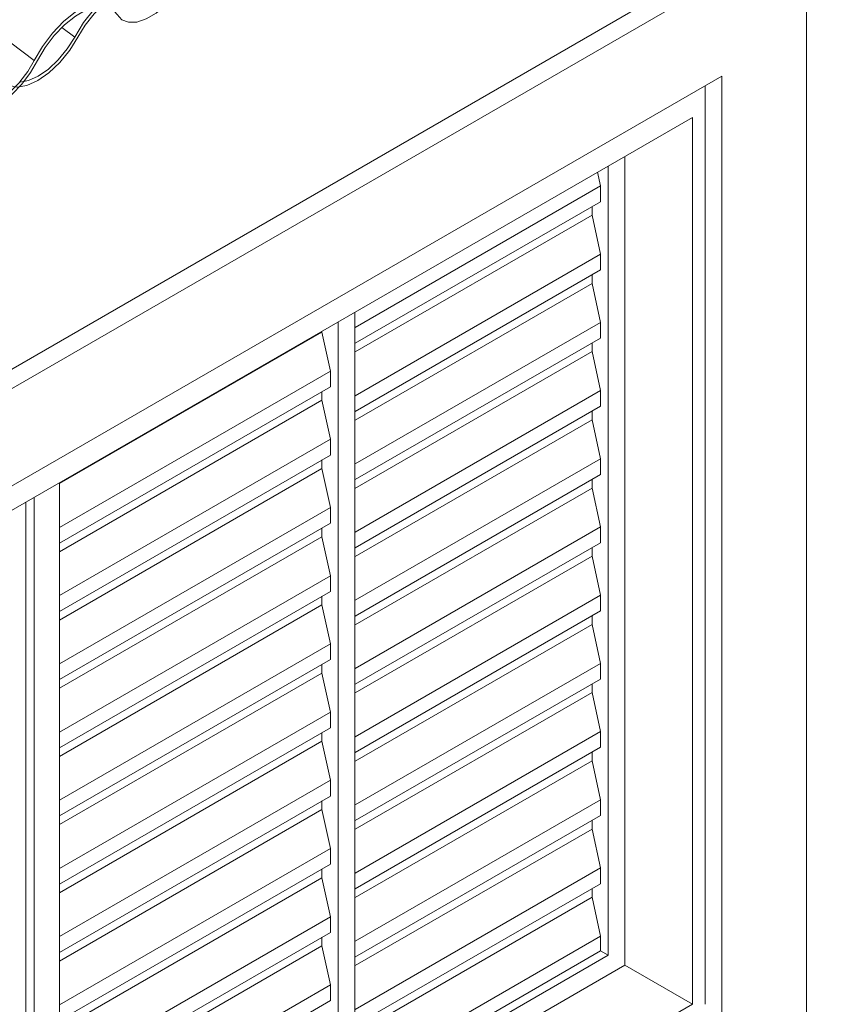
# Model space of a CAD drawing. Header units: metres. Extents: x -15.1 to 0.1, y 4 to 14.1.
# Tile 10 of 67: x -6.557 to -5.877, y 6.648 to 7.473. Entities that reach past the tile are written whole.
import ezdxf

# ---------------------------------------------------------------- set-up
doc = ezdxf.new("R2010")
doc.units = ezdxf.units.M
for name, color, linetype, lineweight in [('A-GLAZ', 7, 'Continuous', 5), ('A-GLAZ-CWMG', 7, 'Continuous', 5), ('A-WALL', 7, 'Continuous', 5), ('I-WALL', 7, 'Continuous', 5)]:
    doc.layers.add(name, color=color, linetype=linetype, lineweight=lineweight)
pattern_1 = [(35.687, (-7.777, 10.054), (0.23241475, 0.22210937), [0.0118, -0.2028, 0.0118, -1.347]), (35.687, (-7.777, 10.054), (0.23241475, 0.22210937), [-0.22641, -0.2028, 0.0118, -0.41741, -0.71536]), (35.687, (-7.777, 10.054), (0.23241475, 0.22210937), [-0.85843, 0.0118, -0.2028, 0.0118, -0.48895]), (35.687, (-7.777, 10.054), (0.23241475, 0.22210937), [-1.085, -0.13127, 0.0118, -0.34588]), (137.177, (-7.69, 10.144), (-0.1665248, 0.04396), [0.00654, -0.11229, 0.00654, -0.74603]), (137.177, (-7.69, 10.144), (-0.1665248, 0.04396), [-0.12536, -0.11229, 0.00654, -0.23112, -0.39609]), (137.177, (-7.69, 10.144), (-0.1665248, 0.04396), [-0.47531, 0.00654, -0.11229, 0.00654, -0.27073]), (137.177, (-7.69, 10.144), (-0.1665248, 0.04396), [-0.60067, -0.07268, 0.00654, -0.19151]), (247.064, (-7.661, 10.275), (-0.06588675, -0.266069), [0.0123, -0.21134, 0.0123, -1.404]), (247.064, (-7.661, 10.275), (-0.06588675, -0.266069), [-0.23595, -0.21134, 0.0123, -0.43499, -0.74548]), (247.064, (-7.661, 10.275), (-0.06588675, -0.266069), [-0.89458, 0.0123, -0.21134, 0.0123, -0.50954]), (247.064, (-7.661, 10.275), (-0.06588675, -0.266069), [-1.131, -0.1368, 0.0123, -0.36044])]

# ---------------------------------------------------------------- blocks, each defined once
blk = doc.blocks.new('JANELA DE CORRE_-V1-ISO_010')
at = {"layer": 'A-GLAZ'}
for p, q in [((-5.98312, 6.64754), (-5.98312, 7.41733)), ((-7.02963, 6.79271), (-5.99372, 7.3908)), ((-5.99372, 7.3908), (-5.99372, 6.64778)), ((-6.05029, 6.68044), (-6.05029, 7.35814)), ((-6.07329, 7.34486), (-6.0708, 7.33335)), ((-6.06443, 7.34997), (-6.06443, 6.68861)), ((-6.0708, 7.33335), (-6.27625, 7.21473)), ((-6.0708, 7.33335), (-6.0708, 7.32017)), ((-6.0708, 7.32017), (-6.27625, 7.20155)), ((-6.07787, 7.31609), (-6.07787, 7.30885)), ((-6.07787, 7.30885), (-6.27625, 7.19432)), ((-6.07787, 7.30885), (-6.0708, 7.27619)), ((-6.0708, 7.27619), (-6.27625, 7.15758)), ((-6.0708, 7.27619), (-6.0708, 7.26301)), ((-6.0708, 7.26301), (-6.27625, 7.1444)), ((-6.07787, 7.25893), (-6.07787, 7.2517)), ((-6.07787, 7.2517), (-6.27625, 7.13716)), ((-6.07787, 7.2517), (-6.0708, 7.21904)), ((-6.27657, 6.52531), (-6.27657, 7.2275)), ((-6.29071, 7.21933), (-6.29071, 6.53347)), ((-6.0708, 7.21904), (-6.27625, 7.10042)), ((-6.0708, 7.21904), (-6.0708, 7.20586)), ((-6.30414, 7.21087), (-6.52405, 7.08391)), ((-6.30414, 7.21158), (-6.30414, 7.21087)), ((-6.30414, 7.21087), (-6.29707, 7.17821)), ((-6.0708, 7.20586), (-6.27625, 7.08724)), ((-6.07787, 7.20178), (-6.07787, 7.19454)), ((-6.07787, 7.19454), (-6.27668, 7.07976)), ((-6.07787, 7.19454), (-6.0708, 7.16188)), ((-6.29707, 7.17821), (-6.52405, 7.04717)), ((-6.29707, 7.17821), (-6.29707, 7.16503)), ((-6.29707, 7.16503), (-6.52405, 7.03399)), ((-6.30414, 7.16095), (-6.30414, 7.15372)), ((-6.0708, 7.16188), (-6.27625, 7.04327)), ((-6.0708, 7.16188), (-6.0708, 7.14871)), ((-6.30414, 7.15372), (-6.52405, 7.02675)), ((-6.30414, 7.15372), (-6.29707, 7.12106)), ((-6.0708, 7.14871), (-6.27625, 7.03009)), ((-6.07787, 7.14462), (-6.07787, 7.13739)), ((-6.07787, 7.13739), (-6.27625, 7.02285)), ((-6.07787, 7.13739), (-6.0708, 7.10473)), ((-6.29707, 7.12106), (-6.52405, 6.99001)), ((-6.29707, 7.12106), (-6.29707, 7.10788)), ((-6.29707, 7.10788), (-6.52405, 6.97683)), ((-6.0708, 7.10473), (-6.27625, 6.98611)), ((-6.0708, 7.10473), (-6.0708, 7.09155)), ((-6.30414, 7.09656), (-6.52405, 6.9696)), ((-6.30414, 7.1038), (-6.30414, 7.09656)), ((-6.30414, 7.09656), (-6.29707, 7.0639)), ((-6.0708, 7.09155), (-6.27625, 6.97293)), ((-6.52405, 6.39875), (-6.52405, 7.08461)), ((-6.07787, 7.08023), (-6.27625, 6.9657)), ((-6.07787, 7.08747), (-6.07787, 7.08023)), ((-6.07787, 7.08023), (-6.0708, 7.04757)), ((-6.54527, 7.07236), (-6.54527, 6.37018)), ((-6.55234, 6.36609), (-6.55234, 7.06828)), ((-6.29707, 7.0639), (-6.52405, 6.93286)), ((-6.29707, 7.0639), (-6.29707, 7.05073)), ((-6.29707, 7.05073), (-6.52405, 6.91968)), ((-6.0708, 7.04757), (-6.27625, 6.92896)), ((-6.0708, 7.04757), (-6.0708, 7.0344)), ((-6.30414, 7.03941), (-6.52405, 6.91244)), ((-6.30414, 7.04664), (-6.30414, 7.03941)), ((-6.30414, 7.03941), (-6.29707, 7.00675)), ((-6.0708, 7.0344), (-6.27625, 6.91578)), ((-6.07787, 7.02308), (-6.27625, 6.90855)), ((-6.07787, 7.03031), (-6.07787, 7.02308)), ((-6.07787, 7.02308), (-6.0708, 6.99042)), ((-6.29707, 7.00675), (-6.52405, 6.8757)), ((-6.29707, 7.00675), (-6.29707, 6.99357)), ((-6.29707, 6.99357), (-6.52405, 6.86252)), ((-6.30414, 6.98949), (-6.30414, 6.98225)), ((-6.0708, 6.99042), (-6.27625, 6.8718)), ((-6.0708, 6.99042), (-6.0708, 6.97724)), ((-6.30414, 6.98225), (-6.52405, 6.85529)), ((-6.30414, 6.98225), (-6.29707, 6.94959)), ((-6.0708, 6.97724), (-6.27625, 6.85862)), ((-6.07787, 6.97316), (-6.07787, 6.96592)), ((-6.07787, 6.96592), (-6.27625, 6.85139)), ((-6.07787, 6.96592), (-6.0708, 6.93326)), ((-6.29707, 6.94959), (-6.52405, 6.81855)), ((-6.29707, 6.94959), (-6.29707, 6.93642)), ((-6.29707, 6.93642), (-6.52405, 6.80537)), ((-6.30414, 6.93233), (-6.30414, 6.9251)), ((-6.0708, 6.93326), (-6.27625, 6.81465)), ((-6.0708, 6.93326), (-6.0708, 6.92009)), ((-6.30414, 6.9251), (-6.52405, 6.79813)), ((-6.30414, 6.9251), (-6.29707, 6.89244)), ((-6.0708, 6.92009), (-6.27625, 6.80147)), ((-6.07787, 6.916), (-6.07787, 6.90877)), ((-6.07787, 6.90877), (-6.27625, 6.79424)), ((-6.07787, 6.90877), (-6.0708, 6.87611)), ((-6.29707, 6.89244), (-6.52405, 6.76139)), ((-6.29707, 6.89244), (-6.29707, 6.87926)), ((-6.29707, 6.87926), (-6.52405, 6.74821)), ((-6.30414, 6.87518), (-6.30414, 6.86794)), ((-6.0708, 6.87611), (-6.27625, 6.75749)), ((-6.0708, 6.87611), (-6.0708, 6.86293)), ((-6.30414, 6.86794), (-6.52405, 6.74098)), ((-6.30414, 6.86794), (-6.29707, 6.83528)), ((-6.0708, 6.86293), (-6.27625, 6.74432)), ((-6.07787, 6.85885), (-6.07787, 6.85161)), ((-6.07787, 6.85161), (-6.27625, 6.73708)), ((-6.07787, 6.85161), (-6.0708, 6.81895)), ((-6.29707, 6.83528), (-6.52405, 6.70424)), ((-6.29707, 6.83528), (-6.29707, 6.82211)), ((-6.29707, 6.82211), (-6.52405, 6.69106)), ((-6.30414, 6.81802), (-6.30414, 6.81079)), ((-6.0708, 6.81895), (-6.27625, 6.70034)), ((-6.0708, 6.81895), (-6.0708, 6.80578)), ((-6.30414, 6.81079), (-6.52405, 6.68382)), ((-6.30414, 6.81079), (-6.29707, 6.77813)), ((-6.0708, 6.80578), (-6.27667, 6.68692)), ((-6.07787, 6.80169), (-6.07787, 6.79446)), ((-6.07787, 6.79446), (-6.27625, 6.67993)), ((-6.07787, 6.79446), (-6.0708, 6.7618)), ((-6.29707, 6.77813), (-6.52405, 6.64708)), ((-6.29707, 6.77813), (-6.29707, 6.76495)), ((-6.29707, 6.76495), (-6.52405, 6.6339)), ((-6.30414, 6.76087), (-6.30414, 6.75364)), ((-6.0708, 6.7618), (-6.27625, 6.64318)), ((-6.0708, 6.7618), (-6.0708, 6.74862)), ((-6.30414, 6.75364), (-6.52405, 6.62667)), ((-6.30414, 6.75364), (-6.29707, 6.72098)), ((-6.0708, 6.74862), (-6.27625, 6.63001)), ((-6.07787, 6.74454), (-6.07787, 6.73731)), ((-6.07787, 6.73731), (-6.27625, 6.62277)), ((-6.07787, 6.73731), (-6.0708, 6.70465)), ((-6.29707, 6.72098), (-6.52405, 6.58993)), ((-6.29707, 6.72098), (-6.29707, 6.7078)), ((-6.29707, 6.7078), (-6.52405, 6.57675)), ((-6.30414, 6.70371), (-6.30414, 6.69648)), ((-6.0708, 6.70465), (-6.27657, 6.58585)), ((-6.0708, 6.70465), (-6.0708, 6.69228)), ((-6.30414, 6.69648), (-6.52405, 6.56952)), ((-6.30414, 6.69648), (-6.29707, 6.66382)), ((-6.0708, 6.69228), (-6.27657, 6.57348)), ((-6.0708, 6.69228), (-6.06443, 6.68861)), ((-6.06443, 6.68861), (-6.27657, 6.56613)), ((-6.27657, 6.5498), (-6.05029, 6.68044)), ((-6.05029, 6.68044), (-5.99372, 6.64778)), ((-6.29707, 6.66382), (-6.52405, 6.53277)), ((-6.29707, 6.66382), (-6.29707, 6.65064)), ((-5.99372, 6.64778), (-7.02963, 6.0497)), ((-6.29707, 6.65064), (-6.52405, 6.51959))]:
    blk.add_line(p, q, dxfattribs=at)
blk = doc.blocks.new('Rectangular Mullion - Telha Fibrocimento - Ondulada-1909083-ISO_01')
at = {"layer": 'A-GLAZ-CWMG', "true_color": 0xc0c0c0}
h = blk.add_hatch(dxfattribs=at)
h.set_pattern_fill('FP_2', color=9, style=0, pattern_type=2)
h.set_pattern_definition(pattern_1)
h.paths.add_polyline_path([(-7.08656, 7.10686), (-7.07557, 7.11494), (-7.06631, 7.12423), (-7.0591, 7.13333), (-7.04584, 7.15446), (-7.03686, 7.16488), (-7.02796, 7.1727), (-7.02152, 7.17716), (-7.01225, 7.18103), (-7.00589, 7.18208), (-6.99936, 7.18038), (-6.99007, 7.1726), (-6.98383, 7.17124), (-6.97437, 7.17321), (-6.9662, 7.17702), (-6.95567, 7.18479), (-6.94633, 7.19411), (-6.93813, 7.20474), (-6.92499, 7.22551), (-6.91689, 7.23531), (-6.90883, 7.24298), (-6.90149, 7.24851), (-6.89295, 7.25302), (-6.88622, 7.25516), (-6.8785, 7.25498), (-6.87311, 7.2523), (-6.86593, 7.2439), (-6.86019, 7.24168), (-6.85257, 7.24215), (-6.84298, 7.24591), (-6.83611, 7.24998), (-6.82619, 7.25843), (-6.81905, 7.26609), (-6.81169, 7.27618), (-6.79937, 7.29791), (-6.79017, 7.30999), (-6.78, 7.32022), (-6.77079, 7.32733), (-6.76253, 7.33207), (-6.75247, 7.33501), (-6.7454, 7.33498), (-6.73962, 7.33258), (-6.73154, 7.32267), (-6.72599, 7.32034), (-6.71901, 7.32048), (-6.71008, 7.32362), (-6.70239, 7.32804), (-6.69265, 7.33615), (-6.68426, 7.34532), (-6.67698, 7.35555), (-6.66546, 7.37514), (-6.65661, 7.38641), (-6.64833, 7.39477), (-6.63791, 7.4026), (-6.63048, 7.40669), (-6.62113, 7.40931), (-6.61615, 7.40984), (-6.61231, 7.41351), (-6.61294, 7.41376), (-6.62113, 7.41345), (-6.63048, 7.41032), (-6.64045, 7.40452), (-6.65274, 7.39404), (-6.66175, 7.38408), (-6.66941, 7.3735), (-6.68239, 7.35182), (-6.68738, 7.34522), (-6.69464, 7.33765), (-6.70243, 7.33141), (-6.711, 7.32673), (-6.71726, 7.3247), (-6.72384, 7.3247), (-6.72908, 7.32733), (-6.73669, 7.33663), (-6.74367, 7.33945), (-6.75313, 7.33887), (-6.76253, 7.33561), (-6.77547, 7.32733), (-6.78399, 7.32022), (-6.79436, 7.30884), (-6.80287, 7.29699), (-6.81544, 7.27483), (-6.82218, 7.26609), (-6.83132, 7.25718), (-6.83759, 7.2523), (-6.84536, 7.24804), (-6.85302, 7.24592), (-6.85881, 7.24603), (-6.86371, 7.24839), (-6.86699, 7.25285), (-6.87208, 7.25786), (-6.87953, 7.25974), (-6.88957, 7.25786), (-6.89838, 7.25392), (-6.90953, 7.24591), (-6.91898, 7.23689), (-6.92812, 7.22551), (-6.94192, 7.20327), (-6.94944, 7.19411), (-6.9577, 7.18632), (-6.96665, 7.18018), (-6.9757, 7.17647), (-6.98172, 7.17547), (-6.98775, 7.17681), (-6.99705, 7.18487), (-7.00392, 7.18632), (-7.01225, 7.18486), (-7.0218, 7.18038), (-7.03225, 7.1727), (-7.04173, 7.16328), (-7.04913, 7.15402), (-7.06202, 7.13333), (-7.06944, 7.12423), (-7.07762, 7.11648), (-7.08603, 7.11059)])
h.paths.add_polyline_path([(-6.59572, 7.39563), (-6.58876, 7.39586), (-6.57989, 7.39902), (-6.57107, 7.40439), (-6.56254, 7.41154), (-6.55345, 7.42165), (-6.54668, 7.43127), (-6.53541, 7.45026), (-6.52661, 7.4614), (-6.51764, 7.47023), (-6.51067, 7.47583), (-6.5008, 7.48131), (-6.49156, 7.48484), (-6.48808, 7.48817), (-6.49156, 7.48804), (-6.5008, 7.48495), (-6.51301, 7.47735), (-6.52059, 7.47124), (-6.53189, 7.45892), (-6.53962, 7.44823), (-6.55068, 7.42932), (-6.55743, 7.42043), (-6.56624, 7.41166), (-6.57231, 7.4068), (-6.5808, 7.40213), (-6.58706, 7.40006), (-6.5938, 7.40006), (-6.59874, 7.40233), (-6.60684, 7.41138), (-6.60993, 7.41233), (-6.61363, 7.40885), (-6.60904, 7.40684), (-6.60129, 7.39783), (-6.59628, 7.39586)])
h.paths.add_polyline_path([(-6.46633, 7.47053), (-6.45938, 7.47077), (-6.45044, 7.47399), (-6.44164, 7.47936), (-6.43316, 7.48647), (-6.42469, 7.49572), (-6.41848, 7.50414), (-6.4077, 7.52213), (-6.40095, 7.53051), (-6.39508, 7.53628), (-6.38977, 7.54053), (-6.38216, 7.54466), (-6.37707, 7.54635), (-6.37537, 7.54644), (-6.37232, 7.55068), (-6.37537, 7.55056), (-6.38327, 7.54769), (-6.39116, 7.54283), (-6.3979, 7.53725), (-6.40545, 7.5291), (-6.41211, 7.51979), (-6.42217, 7.50304), (-6.43042, 7.49287), (-6.43514, 7.48796), (-6.443, 7.48168), (-6.45146, 7.47705), (-6.45759, 7.475), (-6.46449, 7.475), (-6.4689, 7.47668), (-6.47696, 7.48583), (-6.48423, 7.48819), (-6.48896, 7.48399), (-6.48591, 7.48411), (-6.47992, 7.48179), (-6.4717, 7.4726)])
h.paths.add_polyline_path([(-6.35464, 7.53506), (-6.3477, 7.53538), (-6.33846, 7.53882), (-6.33074, 7.54342), (-6.32105, 7.55162), (-6.31271, 7.56084), (-6.30634, 7.56966), (-6.30164, 7.57753), (-6.30385, 7.5788), (-6.31106, 7.56703), (-6.31832, 7.55804), (-6.32534, 7.55117), (-6.33139, 7.54636), (-6.33981, 7.54171), (-6.34572, 7.53965), (-6.35312, 7.53965), (-6.35726, 7.54112), (-6.36556, 7.54938), (-6.36941, 7.55052), (-6.37237, 7.54652), (-6.37112, 7.54635), (-6.36697, 7.54453), (-6.36025, 7.53711)])
at = {"layer": 'A-GLAZ-CWMG'}
blk.add_line((-6.54532, 7.43847), (-9.60042, 9.73149), dxfattribs=at)
for points in [[(-6.4758, 7.47711, 0), (-6.4719, 7.47268, 0), (-6.46633, 7.47053, 0), (-6.45938, 7.47077, 0), (-6.45146, 7.4734, 0), (-6.443, 7.47827, 0), (-6.43448, 7.4851, 0), (-6.42637, 7.49351, 0), (-6.41913, 7.50304, 0), (-6.41317, 7.51314, 0)], [(-6.47242, 7.48065, 0), (-6.47696, 7.48583, 0), (-6.48346, 7.48834, 0), (-6.49156, 7.48804, 0), (-6.5008, 7.48495, 0), (-6.51067, 7.47924, 0), (-6.52059, 7.47124, 0), (-6.53002, 7.4614, 0), (-6.53843, 7.45026, 0), (-6.54532, 7.43847, 0)], [(-6.54246, 7.43849, 0), (-6.53616, 7.44927, 0), (-6.52848, 7.45945, 0), (-6.51986, 7.46845, 0), (-6.51079, 7.47576, 0), (-6.50177, 7.48099, 0), (-6.49332, 7.48382, 0), (-6.48591, 7.48411, 0), (-6.47996, 7.48183, 0), (-6.4758, 7.47711, 0)], [(-6.60516, 7.40233, 0), (-6.60129, 7.39783, 0), (-6.59572, 7.39563, 0), (-6.58876, 7.39586, 0), (-6.5808, 7.39849, 0), (-6.57231, 7.40339, 0), (-6.56376, 7.41027, 0), (-6.55563, 7.41875, 0), (-6.5484, 7.42834, 0), (-6.54246, 7.43849, 0)], [(-6.54532, 7.43847, 0), (-6.55068, 7.42932, 0), (-6.5572, 7.42067, 0)], [(-6.55742, 7.42042, 0), (-6.56453, 7.41304, 0), (-6.57224, 7.40684, 0), (-6.57989, 7.40243, 0), (-6.58706, 7.40006, 0), (-6.59333, 7.39987, 0), (-6.59834, 7.40187, 0), (-6.60182, 7.40594, 0)]]:
    blk.add_polyline3d(points, dxfattribs=at)
blk = doc.blocks.new('Rectangular Mullion - Telha Fibrocimento - Ondulada-V21-ISO_01')
at = {"layer": 'A-GLAZ-CWMG', "true_color": 0xc0c0c0}
h = blk.add_hatch(dxfattribs=at)
h.set_pattern_fill('FP_2', color=9, style=0, pattern_type=2)
h.set_pattern_definition(pattern_1)
h.paths.add_polyline_path([(-6.66227, 7.35182), (-6.65129, 7.3599), (-6.64202, 7.36918), (-6.63482, 7.37829), (-6.62103, 7.40006), (-6.61205, 7.41034), (-6.60367, 7.41766), (-6.59724, 7.42212), (-6.58797, 7.42599), (-6.58161, 7.42704), (-6.57535, 7.42557), (-6.56624, 7.41766), (-6.56116, 7.41655), (-6.55743, 7.42043), (-6.56376, 7.42202), (-6.57277, 7.42983), (-6.57989, 7.43123), (-6.58797, 7.42982), (-6.59834, 7.42476), (-6.60908, 7.41659), (-6.61745, 7.40824), (-6.62556, 7.39783), (-6.63774, 7.37829), (-6.64516, 7.36918), (-6.65334, 7.36144), (-6.66175, 7.35555), (-6.66186, 7.35475)])
h.paths.add_polyline_path([(-6.5578, 7.41649), (-6.55009, 7.41817), (-6.54191, 7.42198), (-6.53296, 7.42825), (-6.52204, 7.43907), (-6.51477, 7.44823), (-6.49842, 7.47343), (-6.49261, 7.48027), (-6.48423, 7.4882), (-6.4758, 7.49426), (-6.4689, 7.49791), (-6.46194, 7.50012), (-6.45422, 7.49994), (-6.4493, 7.49781), (-6.44164, 7.48886), (-6.4365, 7.48687), (-6.43428, 7.48886), (-6.43227, 7.49094), (-6.43514, 7.49128), (-6.43955, 7.49351), (-6.44379, 7.49888), (-6.44826, 7.50294), (-6.45525, 7.5047), (-6.46529, 7.50282), (-6.4758, 7.49768), (-6.48595, 7.49021), (-6.49474, 7.48179), (-6.50384, 7.47047), (-6.51764, 7.44823), (-6.52516, 7.43907), (-6.53342, 7.43127), (-6.54236, 7.42514), (-6.55142, 7.42143), (-6.55418, 7.42067), (-6.55743, 7.41687)])
h.paths.add_polyline_path([(-6.43287, 7.48677), (-6.42784, 7.48726), (-6.4187, 7.49087), (-6.41183, 7.49494), (-6.40191, 7.50339), (-6.39415, 7.51189), (-6.38685, 7.52213), (-6.37509, 7.54287), (-6.36434, 7.55658), (-6.35546, 7.56539), (-6.34572, 7.57275), (-6.33746, 7.57729), (-6.32819, 7.57997), (-6.32111, 7.57994), (-6.31534, 7.57753), (-6.30904, 7.5698), (-6.30645, 7.5743), (-6.31241, 7.58159), (-6.31939, 7.58441), (-6.32884, 7.58383), (-6.33846, 7.58044), (-6.35119, 7.57229), (-6.36025, 7.56458), (-6.37197, 7.55117), (-6.37903, 7.54113), (-6.39116, 7.51979), (-6.3979, 7.51105), (-6.40704, 7.50214), (-6.41331, 7.49726), (-6.42133, 7.49293), (-6.42964, 7.49012), (-6.43173, 7.48796)])
h.paths.add_polyline_path([(-6.30171, 7.5653), (-6.29472, 7.56544), (-6.28579, 7.56858), (-6.27625, 7.5745), (-6.26837, 7.58111), (-6.25984, 7.59046), (-6.2527, 7.60051), (-6.24118, 7.6201), (-6.23233, 7.63137), (-6.22485, 7.63908), (-6.21363, 7.64756), (-6.2062, 7.65165), (-6.19685, 7.65427), (-6.19187, 7.6548), (-6.18803, 7.65847), (-6.18866, 7.65871), (-6.19685, 7.65841), (-6.20729, 7.65464), (-6.21617, 7.64948), (-6.2262, 7.64136), (-6.23747, 7.62904), (-6.24513, 7.61846), (-6.2581, 7.59678), (-6.263, 7.59028), (-6.27036, 7.58261), (-6.27815, 7.57637), (-6.28672, 7.57169), (-6.29298, 7.56966), (-6.29956, 7.56966), (-6.30517, 7.57161), (-6.30726, 7.56763), (-6.30385, 7.5662)])
h.paths.add_polyline_path([(-6.17143, 7.64059), (-6.16447, 7.64082), (-6.15561, 7.64398), (-6.14679, 7.64935), (-6.13826, 7.6565), (-6.12916, 7.66661), (-6.1224, 7.67623), (-6.11113, 7.69522), (-6.10233, 7.70635), (-6.09336, 7.71519), (-6.08638, 7.72079), (-6.07652, 7.72627), (-6.06728, 7.7298), (-6.0638, 7.73313), (-6.06728, 7.733), (-6.07652, 7.72991), (-6.08873, 7.72231), (-6.09631, 7.7162), (-6.10761, 7.70388), (-6.11533, 7.69319), (-6.12639, 7.67428), (-6.13315, 7.66539), (-6.14196, 7.65662), (-6.14803, 7.65175), (-6.15652, 7.64709), (-6.16278, 7.64502), (-6.16952, 7.64502), (-6.17446, 7.64729), (-6.18255, 7.65634), (-6.18565, 7.65729), (-6.18935, 7.65381), (-6.18503, 7.65212), (-6.17701, 7.64279), (-6.17346, 7.64139)])
h.paths.add_polyline_path([(-6.04204, 7.71549), (-6.0351, 7.71573), (-6.02616, 7.71895), (-6.01736, 7.72431), (-6.00888, 7.73143), (-6.00041, 7.74068), (-5.9942, 7.7491), (-5.98342, 7.76709), (-5.97667, 7.77547), (-5.9708, 7.78124), (-5.96308, 7.78688), (-5.95788, 7.78961), (-5.95278, 7.79131), (-5.95108, 7.7914), (-5.94804, 7.79563), (-5.95108, 7.79552), (-5.95898, 7.79265), (-5.96549, 7.7889), (-5.97362, 7.78221), (-5.98117, 7.77406), (-5.98783, 7.76475), (-5.99819, 7.7476), (-6.00601, 7.73796), (-6.01086, 7.73292), (-6.01929, 7.72632), (-6.02718, 7.72201), (-6.03331, 7.71996), (-6.04021, 7.71996), (-6.045, 7.72207), (-6.05275, 7.73082), (-6.05995, 7.73315), (-6.06468, 7.72895), (-6.06163, 7.72907), (-6.05564, 7.72675), (-6.04762, 7.71764)])
h.paths.add_polyline_path([(-5.93036, 7.78002), (-5.92342, 7.78034), (-5.91418, 7.78378), (-5.90646, 7.78838), (-5.89677, 7.79658), (-5.88843, 7.8058), (-5.88206, 7.81462), (-5.87736, 7.82249), (-5.87957, 7.82376), (-5.88678, 7.81199), (-5.89404, 7.803), (-5.89872, 7.79805), (-5.90711, 7.79132), (-5.91553, 7.78667), (-5.92143, 7.78461), (-5.92884, 7.78461), (-5.93298, 7.78608), (-5.94127, 7.79434), (-5.94512, 7.79548), (-5.94809, 7.79148), (-5.94684, 7.79131), (-5.94269, 7.78949), (-5.93597, 7.78207)])
at = {"layer": 'A-GLAZ-CWMG'}
blk.add_line((-6.51136, 7.45817), (-6.52203, 7.46618), dxfattribs=at)
for points in [[(-6.4427, 7.49781, 0), (-6.4478, 7.50282, 0), (-6.45508, 7.50472, 0), (-6.46405, 7.50338, 0), (-6.4741, 7.49888, 0), (-6.48455, 7.49154, 0), (-6.49469, 7.48185, 0), (-6.50384, 7.47047, 0), (-6.51136, 7.45817, 0)], [(-6.50859, 7.45805, 0), (-6.50247, 7.46819, 0), (-6.49512, 7.4777, 0), (-6.48693, 7.48607, 0), (-6.47835, 7.49283, 0), (-6.46986, 7.4976, 0), (-6.46194, 7.50012, 0), (-6.45501, 7.50026, 0), (-6.44946, 7.498, 0), (-6.44561, 7.49347, 0)], [(-6.57107, 7.42186, 0), (-6.56624, 7.41766, 0), (-6.55955, 7.4162, 0), (-6.55142, 7.41756, 0), (-6.54236, 7.42167, 0), (-6.53296, 7.42825, 0), (-6.52382, 7.4369, 0), (-6.51552, 7.44704, 0), (-6.50859, 7.45805, 0)], [(-6.51136, 7.45817, 0), (-6.51764, 7.44823, 0), (-6.52516, 7.43907, 0), (-6.53342, 7.43127, 0), (-6.54191, 7.42534, 0), (-6.55009, 7.42165, 0), (-6.55743, 7.42043, 0)]]:
    blk.add_polyline3d(points, dxfattribs=at)
blk = doc.blocks.new('Paredes 1 - Paredes 1-2288142-ISO_01')
at = {"layer": 'A-WALL'}
for p, q in [((-7.11449, 6.86211), (-5.91241, 7.55614)), ((-5.89826, 7.54797), (-7.10034, 6.85395)), ((-5.89826, 6.56818), (-5.89826, 7.54797)), ((-7.02963, 6.81312), (-5.96897, 7.4255)), ((-5.96897, 7.4255), (-5.96897, 6.63881)), ((-5.98312, 6.64754), (-5.98312, 7.41733))]:
    blk.add_line(p, q, dxfattribs=at)

msp = doc.modelspace()

# ---------------------------------------------------------------- linework, layer by layer
at = {"layer": 'I-WALL'}
msp.add_line((-5.98312, 7.41733), (-5.98312, 6.64754), dxfattribs=at)

# ---------------------------------------------------------------- block references
at = {"layer": 'A-GLAZ'}
msp.add_blockref('JANELA DE CORRE_-V1-ISO_010', (0, 0), dxfattribs=at)
at = {"layer": 'A-GLAZ-CWMG'}
for name in ['Rectangular Mullion - Telha Fibrocimento - Ondulada-V21-ISO_01', 'Rectangular Mullion - Telha Fibrocimento - Ondulada-1909083-ISO_01']:
    msp.add_blockref(name, (0, 0), dxfattribs=at)
at = {"layer": 'A-WALL'}
msp.add_blockref('Paredes 1 - Paredes 1-2288142-ISO_01', (0, 0), dxfattribs=at)

doc.saveas('drawing.dxf')
